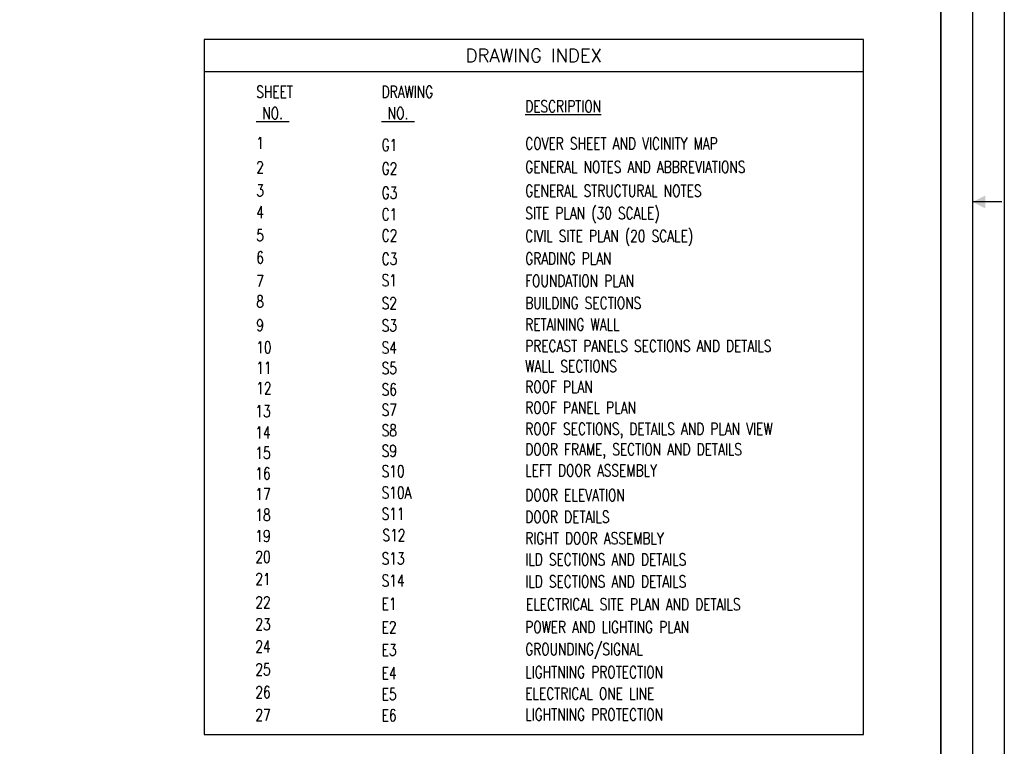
# Model space of a CAD drawing. Extents: x -0.5 to 41.9, y -0.5 to 29.8.
# Tile 128 of 129: x 27 to 41.9, y 6.4 to 17.4. Entities that reach past the tile are written whole.
import ezdxf
from ezdxf.enums import TextEntityAlignment as Align

# ---------------------------------------------------------------- set-up
doc = ezdxf.new("R2010")
doc.units = 0
doc.header["$MEASUREMENT"] = 0
for name, color, linetype in [('20A', 5, 'CONTINUOUS'), ('21', 5, 'CONTINUOUS'), ('COM-TBL-LINE', 4, 'CONTINUOUS'), ('COM-TBL-TXT', 6, 'CONTINUOUS')]:
    doc.layers.add(name, color=color, linetype=linetype)
doc.styles.add('1', font='SIMPLEX.shx', dxfattribs={"width": 0.75})

# ---------------------------------------------------------------- blocks, each defined once
blk = doc.blocks.new('A$C5E280D41')
at = {"layer": 'COM-TBL-LINE'}
blk.add_line((10, 10.047), (0, 10.047), dxfattribs=at)
blk.add_lwpolyline([(0, 0), (9.996, 0), (9.996, 10.535), (0, 10.535)], close=True, dxfattribs=at)
at = {"layer": 'COM-TBL-TXT', "style": '1'}
blk.add_text('DRAWING INDEX', height=0.2, dxfattribs=at).set_placement((4.998, 10.296), align=Align.MIDDLE)
at = {"layer": 'COM-TBL-TXT', "style": '1', "width": 0.75}
for s, p in [('SHEET', (0.791, 9.654)), ('DRAWING', (2.692, 9.654)), ('%%UDESCRIPTION', (4.868, 9.434)), ('%%u NO. ', (0.791, 9.329)), ('%%u NO. ', (2.692, 9.329)), ('1', (0.791, 8.878)), ('G1', (2.692, 8.848)), ('COVER SHEET AND VICINITY MAP', (4.868, 8.871)), ('2', (0.791, 8.509)), ('G2', (2.692, 8.492)), ('GENERAL NOTES AND ABBREVIATIONS', (4.868, 8.515)), ('3', (0.791, 8.158)), ('G3', (2.692, 8.123)), ('GENERAL STRUCTURAL NOTES', (4.868, 8.154)), ('4', (0.791, 7.828)), ('C1', (2.692, 7.797)), ('SITE PLAN (30 SCALE)', (4.868, 7.813)), ('5 ', (0.791, 7.479)), ('C2', (2.692, 7.477)), ('CIVIL SITE PLAN (20 SCALE)', (4.868, 7.468)), ('6', (0.791, 7.142)), ('C3', (2.692, 7.121)), ('GRADING PLAN', (4.868, 7.126)), ('7', (0.791, 6.786)), ('S1', (2.692, 6.796)), ('FOUNDATION PLAN', (4.868, 6.787)), ('8', (0.791, 6.476)), ('S2', (2.692, 6.449)), ('BUILDING SECTIONS', (4.868, 6.452)), ('9', (0.791, 6.115)), ('S3', (2.692, 6.112)), ('RETAINING WALL', (4.868, 6.126)), ('PRECAST PANELS SECTIONS AND DETAILS', (4.868, 5.801)), ('10', (0.791, 5.78)), ('S4', (2.692, 5.775)), ('WALL SECTIONS', (4.868, 5.494)), ('11', (0.791, 5.47)), ('S5', (2.692, 5.465)), ('12', (0.791, 5.16)), ('S6', (2.692, 5.141)), ('ROOF PLAN', (4.868, 5.18)), ('13', (0.778, 4.813)), ('S7', (2.692, 4.831)), ('ROOF PANEL PLAN', (4.868, 4.865)), ('14', (0.778, 4.489)), ('S8', (2.692, 4.521)), ('ROOF SECTIONS, DETAILS AND PLAN VIEW', (4.868, 4.544)), ('15', (0.778, 4.179)), ('S9', (2.692, 4.211)), ('DOOR FRAME, SECTION AND DETAILS', (4.868, 4.234)), ('16', (0.778, 3.867)), ('S10', (2.692, 3.901)), ('LEFT DOOR ASSEMBLY', (4.868, 3.914)), ('17', (0.778, 3.557)), ('S10A', (2.692, 3.577)), ('DOOR ELEVATION', (4.868, 3.539)), ('S11', (2.692, 3.257)), ('18', (0.778, 3.239)), ('DOOR DETAILS', (4.868, 3.209)), ('19', (0.778, 2.92)), ('S12', (2.705, 2.932)), ('RIGHT DOOR ASSEMBLY', (4.868, 2.884)), ('20', (0.778, 2.602)), ('S13', (2.692, 2.578)), ('ILD SECTIONS AND DETAILS', (4.868, 2.563)), ('21', (0.778, 2.267)), ('S14', (2.692, 2.243)), ('ILD SECTIONS AND DETAILS', (4.868, 2.229)), ('22', (0.778, 1.913)), ('E1', (2.692, 1.891)), ('ELECTRICAL SITE PLAN AND DETAILS', (4.881, 1.883)), ('23', (0.778, 1.581)), ('E2', (2.692, 1.535)), ('POWER AND LIGHTING PLAN', (4.868, 1.539)), ('24', (0.778, 1.244)), ('E3', (2.692, 1.192)), ('GROUNDING/SIGNAL', (4.868, 1.203)), ('25', (0.778, 0.897)), ('E4', (2.692, 0.84)), ('LIGHTNING PROTECTION', (4.868, 0.855)), ('26', (0.778, 0.552)), ('E5', (2.692, 0.522)), ('ELECTRICAL ONE LINE', (4.868, 0.53)), ('27', (0.778, 0.206)), ('E6', (2.692, 0.2)), ('LIGHTNING PROTECTION', (4.868, 0.212))]:
    blk.add_text(s, height=0.18, dxfattribs=at).set_placement(p)

msp = doc.modelspace()

# ---------------------------------------------------------------- linework, layer by layer
at = {"layer": '20A', "color": 4}
msp.add_line((41.885, 14.663), (41.442, 14.663), dxfattribs=at)
msp.add_line((41.885, 14.663), (41.442, 14.663), dxfattribs=at)
at = {"layer": '20A', "color": 8, "flags": 128}
msp.add_lwpolyline([(41.923, -0.481), (-0.481, -0.481), (-0.481, 29.808), (41.923, 29.808)], close=True, dxfattribs=at)
msp.add_lwpolyline([(41.923, -0.481), (-0.481, -0.481), (-0.481, 29.808), (41.923, 29.808)], close=True, dxfattribs=at)
at = {"layer": '20A', "color": 6, "flags": 128}
msp.add_lwpolyline([(41.442, 0), (0, 0), (0, 29.327), (41.442, 29.327)], close=True, dxfattribs=at)
msp.add_lwpolyline([(41.442, 0), (0, 0), (0, 29.327), (41.442, 29.327)], close=True, dxfattribs=at)
at = {"layer": '20A', "color": 1, "const_width": 0.024, "flags": 128}
msp.add_lwpolyline([(40.962, 0.481), (0.962, 0.481), (0.962, 28.846), (40.962, 28.846)], close=True, dxfattribs=at)
msp.add_lwpolyline([(40.962, 0.481), (0.962, 0.481), (0.962, 28.846), (40.962, 28.846)], close=True, dxfattribs=at)
at = {"layer": '20A', "color": 4}
msp.add_solid([(41.635, 14.76), (41.442, 14.663), (41.635, 14.567)], dxfattribs=at)
msp.add_solid([(41.635, 14.76), (41.442, 14.663), (41.635, 14.567)], dxfattribs=at)

# ---------------------------------------------------------------- block references
at = {"layer": '21'}
msp.add_blockref('A$C5E280D41', (29.793, 6.588), dxfattribs=at)

doc.saveas('drawing.dxf')
